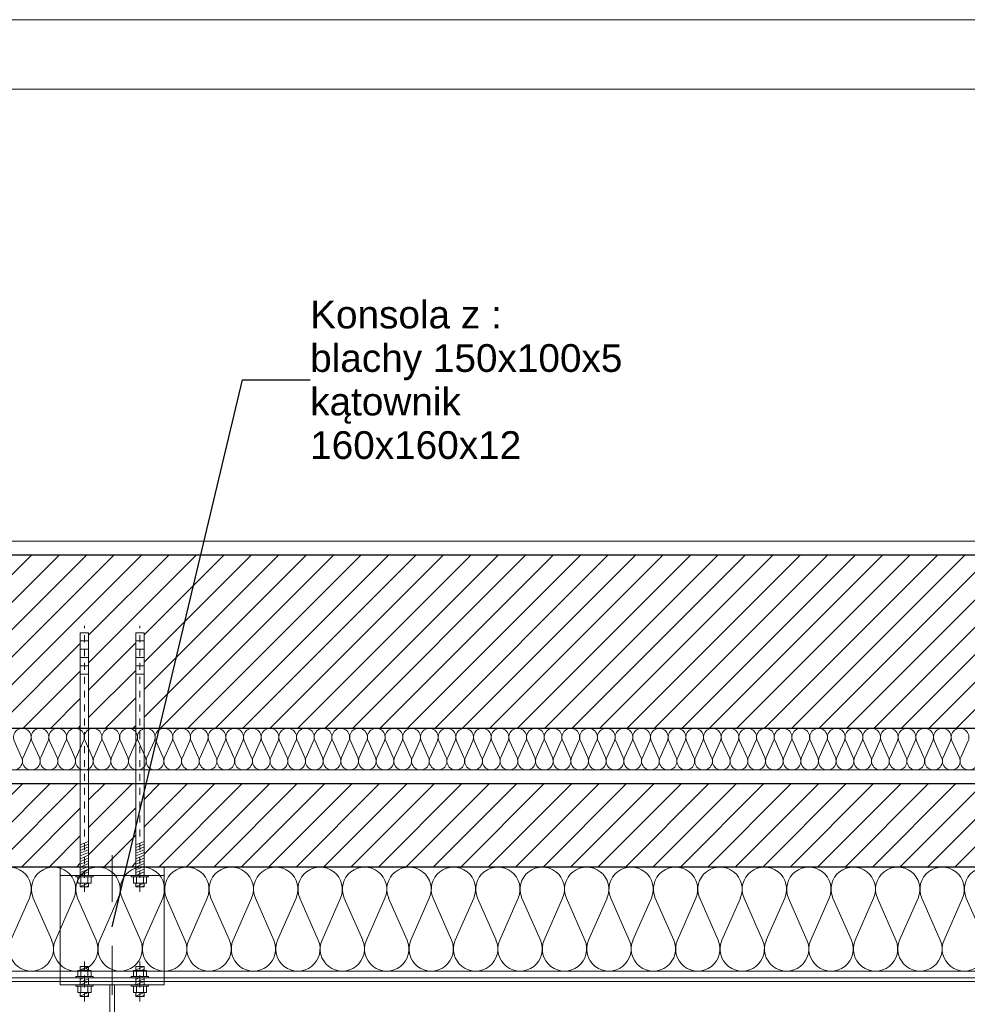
# Model space of a CAD drawing. Extents: x -72608 to -57388, y 19595 to 34464.
# Tile 9 of 12: x -67973 to -66606, y 33044 to 34464. Entities that reach past the tile are written whole.
import ezdxf

# ---------------------------------------------------------------- set-up
doc = ezdxf.new("R2010")
doc.units = 0
doc.header["$MEASUREMENT"] = 0
doc.linetypes.add('Dot & Dashed', pattern=[134.055552, 70.555553, -35.277777, 0, -28.222222])
doc.linetypes.add('Hidden Line', pattern=[20, 10, -10])
for name, color, linetype, lineweight, true_color in [('arch balustrady_Nr_Pióra__2', 7, 'Continuous', 13, 0x7f7f7f), ('arch izolacje_Nr_Pióra__9', 7, 'Continuous', 13, 0x3dad99), ('Arch styropian_Nr_Pióra__2', 7, 'Continuous', 13, 0x7f7f7f), ('INWENT.ŚCIANY_Nr_Pióra__2', 7, 'Continuous', 13, 0x7f7f7f)]:
    doc.layers.add(name, color=color, linetype=linetype, lineweight=lineweight, true_color=true_color)
for name, color, linetype, lineweight in [('arch balustrady_Nr_Pióra__21', 7, 'Continuous', 13), ('arch opisy_Nr_Pióra__21', 7, 'Continuous', 13), ('ARCH STAL_Nr_Pióra__6', 5, 'Continuous', 13), ('Arch styropian_Nr_Pióra__21', 7, 'Continuous', 13), ('ARCH TABELA_Nr_Pióra__21', 7, 'Continuous', 13), ('Arch wyposażenie_Nr_Pióra__6', 5, 'Continuous', 13), ('INWENT.ŚCIANY_Nr_Pióra__1', 7, 'Continuous', 25)]:
    doc.layers.add(name, color=color, linetype=linetype, lineweight=lineweight)
doc.layers.add('Arch styropian', color=7, linetype='Continuous')
doc.styles.add('GENERATED_STYLE_4', font='arial.ttf')
doc.dimstyles.new('GENERATED_STYLE__6', dxfattribs={"dimtxt": 0.18, "dimasz": 54.72, "dimexe": 0.18, "dimexo": 0.0625, "dimgap": 0.09, "dimtad": 0, "dimtih": 1, "dimtoh": 1, "dimdec": 4, "dimzin": 0, "dimdsep": 46, "dimcen": 0.09, "dimadec": 0, "dimazin": 0, "dimtfac": 1, "dimtdec": 4, "dimtmove": 0, "dimatfit": 3, "dimldrblk": 'ARROWHEAD_5', "dimfxl": 0, "dimtolj": 1, "dimtzin": 0, "dimarcsym": 0})
pattern_1 = [(45, (0, 0), (-19.79899, 19.79899), [])]

# ---------------------------------------------------------------- blocks, each defined once
blk = doc.blocks.new('InsulFib 11_7', base_point=(-69398.3, 33242.3))
at = {"layer": 'Arch styropian_Nr_Pióra__21', "linetype": 'Continuous'}
for p, q in [((-67985.4, 33137), (-67958.8, 33197.6)), ((-67953.4, 33197.6), (-67926.7, 33137)), ((-67921.3, 33137), (-67894.7, 33197.6)), ((-67889.3, 33197.6), (-67862.6, 33137)), ((-67857.2, 33137), (-67830.6, 33197.6)), ((-67825.2, 33197.6), (-67798.5, 33137)), ((-67793.1, 33137), (-67766.5, 33197.6)), ((-67761.1, 33197.6), (-67734.4, 33137)), ((-67729, 33137), (-67702.4, 33197.6)), ((-67697, 33197.6), (-67670.3, 33137)), ((-67664.9, 33137), (-67638.3, 33197.6)), ((-67632.9, 33197.6), (-67606.2, 33137)), ((-67600.8, 33137), (-67574.2, 33197.6)), ((-67568.8, 33197.6), (-67542.1, 33137)), ((-67536.7, 33137), (-67510.1, 33197.6)), ((-67504.7, 33197.6), (-67478, 33137)), ((-67472.6, 33137), (-67446, 33197.6)), ((-67440.6, 33197.6), (-67413.9, 33137)), ((-67408.6, 33137), (-67381.9, 33197.6)), ((-67376.5, 33197.6), (-67349.8, 33137)), ((-67344.5, 33137), (-67317.8, 33197.6)), ((-67312.4, 33197.6), (-67285.7, 33137)), ((-67280.4, 33137), (-67253.7, 33197.6)), ((-67248.3, 33197.6), (-67221.6, 33137)), ((-67216.3, 33137), (-67189.6, 33197.6)), ((-67184.2, 33197.6), (-67157.5, 33137)), ((-67152.2, 33137), (-67125.5, 33197.6)), ((-67120.1, 33197.6), (-67093.4, 33137)), ((-67088.1, 33137), (-67061.4, 33197.6)), ((-67056, 33197.6), (-67029.3, 33137)), ((-67024, 33137), (-66997.3, 33197.6)), ((-66991.9, 33197.6), (-66965.2, 33137)), ((-66959.9, 33137), (-66933.2, 33197.6)), ((-66927.8, 33197.6), (-66901.1, 33137)), ((-66895.8, 33137), (-66869.1, 33197.6)), ((-66863.7, 33197.6), (-66837.1, 33137)), ((-66831.7, 33137), (-66805, 33197.6)), ((-66799.6, 33197.6), (-66773, 33137)), ((-66767.6, 33137), (-66740.9, 33197.6)), ((-66735.5, 33197.6), (-66708.9, 33137)), ((-66703.5, 33137), (-66676.8, 33197.6)), ((-66671.4, 33197.6), (-66644.8, 33137)), ((-66639.4, 33137), (-66612.7, 33197.6)), ((-66607.3, 33197.6), (-66580.7, 33137))]:
    blk.add_line(p, q, dxfattribs=at)
for centre, start_param, end_param in [((-67988.1, 33210.4), 5.870392, 9.837571), ((-67924, 33210.4), 5.870392, 9.837571), ((-67859.9, 33210.4), 5.870392, 9.837571), ((-67795.8, 33210.4), 5.870392, 9.837571), ((-67731.7, 33210.4), 5.870392, 9.837571), ((-67667.6, 33210.4), 5.870392, 9.837571), ((-67603.5, 33210.4), 5.870392, 9.837571), ((-67539.4, 33210.4), 5.870392, 9.837571), ((-67475.3, 33210.4), 5.870392, 9.837571), ((-67411.2, 33210.4), 5.870392, 9.837571), ((-67347.1, 33210.4), 5.870392, 9.837571), ((-67283, 33210.4), 5.870392, 9.837571), ((-67218.9, 33210.4), 5.870392, 9.837571), ((-67154.9, 33210.4), 5.870392, 9.837571), ((-67090.8, 33210.4), 5.870392, 9.837571), ((-67026.7, 33210.4), 5.870392, 9.837571), ((-66962.6, 33210.4), 5.870392, 9.837571), ((-66898.5, 33210.4), 5.870392, 9.837571), ((-66834.4, 33210.4), 5.870392, 9.837571), ((-66770.3, 33210.4), 5.870392, 9.837571), ((-66706.2, 33210.4), 5.870392, 9.837571), ((-66642.1, 33210.4), 5.870392, 9.837571), ((-66578, 33210.4), 5.870392, 9.837571), ((-67956.1, 33124.2), 2.728799, 6.695979), ((-67892, 33124.2), 2.728799, 6.695979), ((-67827.9, 33124.2), 2.728799, 6.695979), ((-67763.8, 33124.2), 2.728799, 6.695979), ((-67699.7, 33124.2), 2.728799, 6.695979), ((-67635.6, 33124.2), 2.728799, 6.695979), ((-67571.5, 33124.2), 2.728799, 6.695979), ((-67507.4, 33124.2), 2.728799, 6.695979), ((-67443.3, 33124.2), 2.728799, 6.695979), ((-67379.2, 33124.2), 2.728799, 6.695979), ((-67315.1, 33124.2), 2.728799, 6.695979), ((-67251, 33124.2), 2.728799, 6.695979), ((-67186.9, 33124.2), 2.728799, 6.695979), ((-67122.8, 33124.2), 2.728799, 6.695979), ((-67058.7, 33124.2), 2.728799, 6.695979), ((-66994.6, 33124.2), 2.728799, 6.695979), ((-66930.5, 33124.2), 2.728799, 6.695979), ((-66866.4, 33124.2), 2.728799, 6.695979), ((-66802.3, 33124.2), 2.728799, 6.695979), ((-66738.2, 33124.2), 2.728799, 6.695979), ((-66674.1, 33124.2), 2.728799, 6.695979), ((-66610, 33124.2), 2.728799, 6.695979)]:
    blk.add_ellipse(centre, major_axis=(32, 0), ratio=0.995398, start_param=start_param, end_param=end_param, dxfattribs=at)
blk = doc.blocks.new('InsulFib 11_8', base_point=(-69398.3, 33442.3))
at = {"layer": 'Arch styropian_Nr_Pióra__2', "linetype": 'Continuous'}
for p, q in [((-67980.7, 33424.4), (-67970.1, 33400.2)), ((-67967.9, 33400.2), (-67957.3, 33424.4)), ((-67955.2, 33424.4), (-67944.5, 33400.2)), ((-67942.4, 33400.2), (-67931.8, 33424.4)), ((-67929.6, 33424.4), (-67919, 33400.2)), ((-67916.9, 33400.2), (-67906.3, 33424.4)), ((-67904.1, 33424.4), (-67893.5, 33400.2)), ((-67891.3, 33400.2), (-67880.7, 33424.4)), ((-67878.6, 33424.4), (-67868, 33400.2)), ((-67865.8, 33400.2), (-67855.2, 33424.4)), ((-67853.1, 33424.4), (-67842.4, 33400.2)), ((-67840.3, 33400.2), (-67829.7, 33424.4)), ((-67827.5, 33424.4), (-67816.9, 33400.2)), ((-67814.8, 33400.2), (-67804.2, 33424.4)), ((-67802, 33424.4), (-67791.4, 33400.2)), ((-67789.3, 33400.2), (-67778.6, 33424.4)), ((-67776.5, 33424.4), (-67765.9, 33400.2)), ((-67763.7, 33400.2), (-67753.1, 33424.4)), ((-67751, 33424.4), (-67740.3, 33400.2)), ((-67738.2, 33400.2), (-67727.6, 33424.4)), ((-67725.4, 33424.4), (-67714.8, 33400.2)), ((-67712.7, 33400.2), (-67702.1, 33424.4)), ((-67699.9, 33424.4), (-67689.3, 33400.2)), ((-67687.2, 33400.2), (-67676.5, 33424.4)), ((-67674.4, 33424.4), (-67663.8, 33400.2)), ((-67661.6, 33400.2), (-67651, 33424.4)), ((-67648.9, 33424.4), (-67638.3, 33400.2)), ((-67636.1, 33400.2), (-67625.5, 33424.4)), ((-67623.3, 33424.4), (-67612.7, 33400.2)), ((-67610.6, 33400.2), (-67600, 33424.4)), ((-67597.8, 33424.4), (-67587.2, 33400.2)), ((-67585.1, 33400.2), (-67574.4, 33424.4)), ((-67572.3, 33424.4), (-67561.7, 33400.2)), ((-67559.5, 33400.2), (-67548.9, 33424.4)), ((-67546.8, 33424.4), (-67536.2, 33400.2)), ((-67534, 33400.2), (-67523.4, 33424.4)), ((-67521.3, 33424.4), (-67510.6, 33400.2)), ((-67508.5, 33400.2), (-67497.9, 33424.4)), ((-67495.7, 33424.4), (-67485.1, 33400.2)), ((-67483, 33400.2), (-67472.4, 33424.4)), ((-67470.2, 33424.4), (-67459.6, 33400.2)), ((-67457.4, 33400.2), (-67446.8, 33424.4)), ((-67444.7, 33424.4), (-67434.1, 33400.2)), ((-67431.9, 33400.2), (-67421.3, 33424.4)), ((-67419.2, 33424.4), (-67408.5, 33400.2)), ((-67406.4, 33400.2), (-67395.8, 33424.4)), ((-67393.6, 33424.4), (-67383, 33400.2)), ((-67380.9, 33400.2), (-67370.3, 33424.4)), ((-67368.1, 33424.4), (-67357.5, 33400.2)), ((-67355.4, 33400.2), (-67344.7, 33424.4)), ((-67342.6, 33424.4), (-67332, 33400.2)), ((-67329.8, 33400.2), (-67319.2, 33424.4)), ((-67317.1, 33424.4), (-67306.5, 33400.2)), ((-67304.3, 33400.2), (-67293.7, 33424.4)), ((-67291.5, 33424.4), (-67280.9, 33400.2)), ((-67278.8, 33400.2), (-67268.2, 33424.4)), ((-67266, 33424.4), (-67255.4, 33400.2)), ((-67253.3, 33400.2), (-67242.6, 33424.4)), ((-67240.5, 33424.4), (-67229.9, 33400.2)), ((-67227.7, 33400.2), (-67217.1, 33424.4)), ((-67215, 33424.4), (-67204.4, 33400.2)), ((-67202.2, 33400.2), (-67191.6, 33424.4)), ((-67189.5, 33424.4), (-67178.8, 33400.2)), ((-67176.7, 33400.2), (-67166.1, 33424.4)), ((-67163.9, 33424.4), (-67153.3, 33400.2)), ((-67151.2, 33400.2), (-67140.5, 33424.4)), ((-67138.4, 33424.4), (-67127.8, 33400.2)), ((-67125.6, 33400.2), (-67115, 33424.4)), ((-67112.9, 33424.4), (-67102.3, 33400.2)), ((-67100.1, 33400.2), (-67089.5, 33424.4)), ((-67087.4, 33424.4), (-67076.7, 33400.2)), ((-67074.6, 33400.2), (-67064, 33424.4)), ((-67061.8, 33424.4), (-67051.2, 33400.2)), ((-67049.1, 33400.2), (-67038.5, 33424.4)), ((-67036.3, 33424.4), (-67025.7, 33400.2)), ((-67023.6, 33400.2), (-67012.9, 33424.4)), ((-67010.8, 33424.4), (-67000.2, 33400.2)), ((-66998, 33400.2), (-66987.4, 33424.4)), ((-66985.3, 33424.4), (-66974.6, 33400.2)), ((-66972.5, 33400.2), (-66961.9, 33424.4)), ((-66959.7, 33424.4), (-66949.1, 33400.2)), ((-66947, 33400.2), (-66936.4, 33424.4)), ((-66934.2, 33424.4), (-66923.6, 33400.2)), ((-66921.5, 33400.2), (-66910.8, 33424.4)), ((-66908.7, 33424.4), (-66898.1, 33400.2)), ((-66895.9, 33400.2), (-66885.3, 33424.4)), ((-66883.2, 33424.4), (-66872.6, 33400.2)), ((-66870.4, 33400.2), (-66859.8, 33424.4)), ((-66857.6, 33424.4), (-66847, 33400.2)), ((-66844.9, 33400.2), (-66834.3, 33424.4)), ((-66832.1, 33424.4), (-66821.5, 33400.2)), ((-66819.4, 33400.2), (-66808.7, 33424.4)), ((-66806.6, 33424.4), (-66796, 33400.2)), ((-66793.8, 33400.2), (-66783.2, 33424.4)), ((-66781.1, 33424.4), (-66770.5, 33400.2)), ((-66768.3, 33400.2), (-66757.7, 33424.4)), ((-66755.6, 33424.4), (-66744.9, 33400.2)), ((-66742.8, 33400.2), (-66732.2, 33424.4)), ((-66730, 33424.4), (-66719.4, 33400.2)), ((-66717.3, 33400.2), (-66706.7, 33424.4)), ((-66704.5, 33424.4), (-66693.9, 33400.2)), ((-66691.7, 33400.2), (-66681.1, 33424.4)), ((-66679, 33424.4), (-66668.4, 33400.2)), ((-66666.2, 33400.2), (-66655.6, 33424.4)), ((-66653.5, 33424.4), (-66642.8, 33400.2)), ((-66640.7, 33400.2), (-66630.1, 33424.4)), ((-66627.9, 33424.4), (-66617.3, 33400.2)), ((-66615.2, 33400.2), (-66604.6, 33424.4))]:
    blk.add_line(p, q, dxfattribs=at)
for centre, start_param, end_param in [((-67969, 33429.5), 5.870392, 9.837571), ((-67943.5, 33429.5), 5.870392, 9.837571), ((-67917.9, 33429.5), 5.870392, 9.837571), ((-67892.4, 33429.5), 5.870392, 9.837571), ((-67866.9, 33429.5), 5.870392, 9.837571), ((-67841.4, 33429.5), 5.870392, 9.837571), ((-67815.8, 33429.5), 5.870392, 9.837571), ((-67790.3, 33429.5), 5.870392, 9.837571), ((-67764.8, 33429.5), 5.870392, 9.837571), ((-67739.3, 33429.5), 5.870392, 9.837571), ((-67713.8, 33429.5), 5.870392, 9.837571), ((-67688.2, 33429.5), 5.870392, 9.837571), ((-67662.7, 33429.5), 5.870392, 9.837571), ((-67637.2, 33429.5), 5.870392, 9.837571), ((-67611.7, 33429.5), 5.870392, 9.837571), ((-67586.1, 33429.5), 5.870392, 9.837571), ((-67560.6, 33429.5), 5.870392, 9.837571), ((-67535.1, 33429.5), 5.870392, 9.837571), ((-67509.6, 33429.5), 5.870392, 9.837571), ((-67484, 33429.5), 5.870392, 9.837571), ((-67458.5, 33429.5), 5.870392, 9.837571), ((-67433, 33429.5), 5.870392, 9.837571), ((-67407.5, 33429.5), 5.870392, 9.837571), ((-67381.9, 33429.5), 5.870392, 9.837571), ((-67356.4, 33429.5), 5.870392, 9.837571), ((-67330.9, 33429.5), 5.870392, 9.837571), ((-67305.4, 33429.5), 5.870392, 9.837571), ((-67279.9, 33429.5), 5.870392, 9.837571), ((-67254.3, 33429.5), 5.870392, 9.837571), ((-67228.8, 33429.5), 5.870392, 9.837571), ((-67203.3, 33429.5), 5.870392, 9.837571), ((-67177.8, 33429.5), 5.870392, 9.837571), ((-67152.2, 33429.5), 5.870392, 9.837571), ((-67126.7, 33429.5), 5.870392, 9.837571), ((-67101.2, 33429.5), 5.870392, 9.837571), ((-67075.7, 33429.5), 5.870392, 9.837571), ((-67050.1, 33429.5), 5.870392, 9.837571), ((-67024.6, 33429.5), 5.870392, 9.837571), ((-66999.1, 33429.5), 5.870392, 9.837571), ((-66973.6, 33429.5), 5.870392, 9.837571), ((-66948.1, 33429.5), 5.870392, 9.837571), ((-66922.5, 33429.5), 5.870392, 9.837571), ((-66897, 33429.5), 5.870392, 9.837571), ((-66871.5, 33429.5), 5.870392, 9.837571), ((-66846, 33429.5), 5.870392, 9.837571), ((-66820.4, 33429.5), 5.870392, 9.837571), ((-66794.9, 33429.5), 5.870392, 9.837571), ((-66769.4, 33429.5), 5.870392, 9.837571), ((-66743.9, 33429.5), 5.870392, 9.837571), ((-66718.3, 33429.5), 5.870392, 9.837571), ((-66692.8, 33429.5), 5.870392, 9.837571), ((-66667.3, 33429.5), 5.870392, 9.837571), ((-66641.8, 33429.5), 5.870392, 9.837571), ((-66616.2, 33429.5), 5.870392, 9.837571), ((-67981.7, 33395.1), 2.728799, 6.695979), ((-67956.2, 33395.1), 2.728799, 6.695979), ((-67930.7, 33395.1), 2.728799, 6.695979), ((-67905.2, 33395.1), 2.728799, 6.695979), ((-67879.7, 33395.1), 2.728799, 6.695979), ((-67854.1, 33395.1), 2.728799, 6.695979), ((-67828.6, 33395.1), 2.728799, 6.695979), ((-67803.1, 33395.1), 2.728799, 6.695979), ((-67777.6, 33395.1), 2.728799, 6.695979), ((-67752, 33395.1), 2.728799, 6.695979), ((-67726.5, 33395.1), 2.728799, 6.695979), ((-67701, 33395.1), 2.728799, 6.695979), ((-67675.5, 33395.1), 2.728799, 6.695979), ((-67649.9, 33395.1), 2.728799, 6.695979), ((-67624.4, 33395.1), 2.728799, 6.695979), ((-67598.9, 33395.1), 2.728799, 6.695979), ((-67573.4, 33395.1), 2.728799, 6.695979), ((-67547.9, 33395.1), 2.728799, 6.695979), ((-67522.3, 33395.1), 2.728799, 6.695979), ((-67496.8, 33395.1), 2.728799, 6.695979), ((-67471.3, 33395.1), 2.728799, 6.695979), ((-67445.8, 33395.1), 2.728799, 6.695979), ((-67420.2, 33395.1), 2.728799, 6.695979), ((-67394.7, 33395.1), 2.728799, 6.695979), ((-67369.2, 33395.1), 2.728799, 6.695979), ((-67343.7, 33395.1), 2.728799, 6.695979), ((-67318.1, 33395.1), 2.728799, 6.695979), ((-67292.6, 33395.1), 2.728799, 6.695979), ((-67267.1, 33395.1), 2.728799, 6.695979), ((-67241.6, 33395.1), 2.728799, 6.695979), ((-67216, 33395.1), 2.728799, 6.695979), ((-67190.5, 33395.1), 2.728799, 6.695979), ((-67165, 33395.1), 2.728799, 6.695979), ((-67139.5, 33395.1), 2.728799, 6.695979), ((-67114, 33395.1), 2.728799, 6.695979), ((-67088.4, 33395.1), 2.728799, 6.695979), ((-67062.9, 33395.1), 2.728799, 6.695979), ((-67037.4, 33395.1), 2.728799, 6.695979), ((-67011.9, 33395.1), 2.728799, 6.695979), ((-66986.3, 33395.1), 2.728799, 6.695979), ((-66960.8, 33395.1), 2.728799, 6.695979), ((-66935.3, 33395.1), 2.728799, 6.695979), ((-66909.8, 33395.1), 2.728799, 6.695979), ((-66884.2, 33395.1), 2.728799, 6.695979), ((-66858.7, 33395.1), 2.728799, 6.695979), ((-66833.2, 33395.1), 2.728799, 6.695979), ((-66807.7, 33395.1), 2.728799, 6.695979), ((-66782.2, 33395.1), 2.728799, 6.695979), ((-66756.6, 33395.1), 2.728799, 6.695979), ((-66731.1, 33395.1), 2.728799, 6.695979), ((-66705.6, 33395.1), 2.728799, 6.695979), ((-66680.1, 33395.1), 2.728799, 6.695979), ((-66654.5, 33395.1), 2.728799, 6.695979), ((-66629, 33395.1), 2.728799, 6.695979), ((-66603.5, 33395.1), 2.728799, 6.695979)]:
    blk.add_ellipse(centre, major_axis=(12.8, 0), ratio=0.999923, start_param=start_param, end_param=end_param, dxfattribs=at)
blk = doc.blocks.new('ARROWHEAD_5')
at = {"color": 0, "linetype": 'Continuous', "lineweight": 0}
blk.add_line((0, 0), (-1, 0), dxfattribs=at)
blk.add_solid([(-1, 0.2679), (0, 0), (-1, -0.2679), (-1, 0.2679)], dxfattribs=at)

msp = doc.modelspace()

# ---------------------------------------------------------------- hatches: boundary and pattern name
at = {"layer": 'arch balustrady_Nr_Pióra__2', "linetype": 'Continuous'}
h = msp.add_hatch(dxfattribs=at)
h.set_pattern_fill('Fire_Proofing', color=256, style=0, pattern_type=2)
h.set_pattern_definition(pattern_1)
h.paths.add_polyline_path([(-69398.3, 33442.3), (-69108.7, 33442.3), (-69108.7, 33580.3), (-69102.7, 33580.3), (-69096.7, 33580.3), (-69096.7, 33442.3), (-69028.7, 33442.3), (-69028.7, 33580.3), (-69022.7, 33580.3), (-69016.7, 33580.3), (-69016.7, 33442.3), (-67885.4, 33442.3), (-67885.4, 33580.3), (-67879.4, 33580.3), (-67873.4, 33580.3), (-67873.4, 33442.3), (-67805.4, 33442.3), (-67805.4, 33580.3), (-67799.4, 33580.3), (-67793.4, 33580.3), (-67793.4, 33442.3), (-66352, 33442.3), (-66352, 33580.3), (-66346, 33580.3), (-66340, 33580.3), (-66340, 33442.3), (-66272, 33442.3), (-66272, 33580.3), (-66266, 33580.3), (-66260, 33580.3), (-66260, 33442.3), (-65128.7, 33442.3), (-65128.7, 33580.3), (-65122.7, 33580.3), (-65116.7, 33580.3), (-65116.7, 33442.3), (-65048.7, 33442.3), (-65048.7, 33580.3), (-65042.7, 33580.3), (-65036.7, 33580.3), (-65036.7, 33442.3), (-64020.1, 33442.3), (-64020.1, 33692.3), (-69398.3, 33692.3)], flags=0)
h = msp.add_hatch(dxfattribs=at)
h.set_pattern_fill('Fire_Proofing', color=256, style=0, pattern_type=2)
h.set_pattern_definition(pattern_1)
h.paths.add_polyline_path([(-69016.7, 33362.3), (-69016.7, 33242.3), (-68987.7, 33242.3), (-67885.4, 33242.3), (-67885.4, 33362.3)], flags=0)
h = msp.add_hatch(dxfattribs=at)
h.set_pattern_fill('Fire_Proofing', color=256, style=0, pattern_type=2)
h.set_pattern_definition(pattern_1)
h.paths.add_polyline_path([(-67839.4, 33242.3), (-67805.4, 33242.3), (-67805.4, 33362.3), (-67873.4, 33362.3), (-67873.4, 33242.3)], flags=0)
h = msp.add_hatch(dxfattribs=at)
h.set_pattern_fill('Fire_Proofing', color=256, style=0, pattern_type=2)
h.set_pattern_definition(pattern_1)
h.paths.add_polyline_path([(-67793.4, 33362.3), (-67793.4, 33242.3), (-67764.4, 33242.3), (-66352, 33242.3), (-66352, 33362.3)], flags=0)

# ---------------------------------------------------------------- linework, layer by layer
at = {"layer": 'arch balustrady_Nr_Pióra__21', "linetype": 'Hidden Line'}
for p, q in [((-67879.4, 33206.6), (-67879.4, 33590.3)), ((-67799.4, 33206.6), (-67799.4, 33590.3)), ((-67879.4, 33106), (-67879.4, 33072.3)), ((-67799.4, 33106), (-67799.4, 33072.3)), ((-67879.4, 33048.6), (-67879.4, 33082.3)), ((-67799.4, 33048.6), (-67799.4, 33082.3))]:
    msp.add_line(p, q, dxfattribs=at)
at = {"layer": 'arch balustrady_Nr_Pióra__21', "linetype": 'Continuous'}
for p, q in [((-67873.4, 33580.3), (-67885.4, 33580.3)), ((-67885.4, 33230.3), (-67885.4, 33580.3)), ((-67873.4, 33568.3), (-67885.4, 33568.3)), ((-67873.4, 33230.3), (-67873.4, 33580.3)), ((-67793.4, 33580.3), (-67805.4, 33580.3)), ((-67805.4, 33230.3), (-67805.4, 33580.3)), ((-67793.4, 33568.3), (-67805.4, 33568.3)), ((-67793.4, 33230.3), (-67793.4, 33580.3)), ((-67873.4, 33556.3), (-67885.4, 33556.3)), ((-67793.4, 33556.3), (-67805.4, 33556.3)), ((-67873.4, 33544.3), (-67885.4, 33544.3)), ((-67793.4, 33544.3), (-67805.4, 33544.3)), ((-67873.4, 33532.3), (-67885.4, 33532.3)), ((-67793.4, 33532.3), (-67805.4, 33532.3)), ((-67873.4, 33520.3), (-67885.4, 33520.3)), ((-67793.4, 33520.3), (-67805.4, 33520.3)), ((-67885.4, 33274.3), (-67873.4, 33279.3)), ((-67885.4, 33270.3), (-67873.4, 33275.3)), ((-67885.4, 33266.3), (-67873.4, 33271.3)), ((-67805.4, 33274.3), (-67793.4, 33279.3)), ((-67805.4, 33270.3), (-67793.4, 33275.3)), ((-67805.4, 33266.3), (-67793.4, 33271.3)), ((-67885.4, 33262.3), (-67873.4, 33267.3)), ((-67885.4, 33258.3), (-67873.4, 33263.3)), ((-67885.4, 33254.3), (-67873.4, 33259.3)), ((-67885.4, 33250.3), (-67873.4, 33255.3)), ((-67805.4, 33262.3), (-67793.4, 33267.3)), ((-67805.4, 33258.3), (-67793.4, 33263.3)), ((-67805.4, 33254.3), (-67793.4, 33259.3)), ((-67805.4, 33250.3), (-67793.4, 33255.3)), ((-67885.4, 33246.3), (-67873.4, 33251.3)), ((-67885.4, 33242.3), (-67873.4, 33247.3)), ((-67885.4, 33238.3), (-67873.4, 33243.3)), ((-67805.4, 33246.3), (-67793.4, 33251.3)), ((-67805.4, 33242.3), (-67793.4, 33247.3)), ((-67805.4, 33238.3), (-67793.4, 33243.3)), ((-67891.9, 33228.3), (-67891.9, 33230.3)), ((-67866.9, 33230.3), (-67891.9, 33230.3)), ((-67891.9, 33228.3), (-67866.9, 33228.3)), ((-67888.9, 33228.3), (-67888.9, 33219.3)), ((-67885.4, 33234.3), (-67873.4, 33239.3)), ((-67885.4, 33230.3), (-67873.4, 33235.3)), ((-67884.4, 33228.3), (-67884.4, 33219.3)), ((-67875.8, 33230.3), (-67873.4, 33231.3)), ((-67874.4, 33228.3), (-67874.4, 33219.3)), ((-67869.9, 33228.3), (-67869.9, 33219.3)), ((-67866.9, 33228.3), (-67866.9, 33230.3)), ((-67811.9, 33228.3), (-67811.9, 33230.3)), ((-67786.9, 33230.3), (-67811.9, 33230.3)), ((-67811.9, 33228.3), (-67786.9, 33228.3)), ((-67808.9, 33228.3), (-67808.9, 33219.3)), ((-67805.4, 33234.3), (-67793.4, 33239.3)), ((-67805.4, 33230.3), (-67793.4, 33235.3)), ((-67804.4, 33228.3), (-67804.4, 33219.3)), ((-67795.8, 33230.3), (-67793.4, 33231.3)), ((-67794.4, 33228.3), (-67794.4, 33219.3)), ((-67789.9, 33228.3), (-67789.9, 33219.3)), ((-67786.9, 33228.3), (-67786.9, 33230.3)), ((-67888.9, 33219.3), (-67869.9, 33219.3)), ((-67885.4, 33213.6), (-67885.4, 33219.3)), ((-67885.4, 33218.3), (-67883, 33219.3)), ((-67885.4, 33214.3), (-67873.4, 33219.3)), ((-67873.4, 33213.6), (-67885.4, 33213.6)), ((-67879.4, 33213.6), (-67879.4, 33219.3)), ((-67877.5, 33213.6), (-67873.4, 33215.3)), ((-67873.4, 33213.6), (-67873.4, 33219.3)), ((-67808.9, 33219.3), (-67789.9, 33219.3)), ((-67805.4, 33213.6), (-67805.4, 33219.3)), ((-67805.4, 33218.3), (-67803, 33219.3)), ((-67805.4, 33214.3), (-67793.4, 33219.3)), ((-67793.4, 33213.6), (-67805.4, 33213.6)), ((-67799.4, 33213.6), (-67799.4, 33219.3)), ((-67797.5, 33213.6), (-67793.4, 33215.3)), ((-67793.4, 33213.6), (-67793.4, 33219.3)), ((-67885.4, 33099), (-67885.4, 33093.3)), ((-67873.4, 33099), (-67885.4, 33099)), ((-67885.4, 33098), (-67883, 33099)), ((-67885.4, 33094), (-67873.4, 33099)), ((-67879.4, 33099), (-67879.4, 33093.3)), ((-67873.4, 33099), (-67873.4, 33093.3)), ((-67805.4, 33099), (-67805.4, 33093.3)), ((-67793.4, 33099), (-67805.4, 33099)), ((-67805.4, 33098), (-67803, 33099)), ((-67805.4, 33094), (-67793.4, 33099)), ((-67799.4, 33099), (-67799.4, 33093.3)), ((-67793.4, 33099), (-67793.4, 33093.3)), ((-67888.9, 33093.3), (-67869.9, 33093.3)), ((-67888.9, 33084.3), (-67888.9, 33093.3)), ((-67884.4, 33084.3), (-67884.4, 33093.3)), ((-67877.5, 33093.3), (-67873.4, 33095)), ((-67874.4, 33084.3), (-67874.4, 33093.3)), ((-67869.9, 33084.3), (-67869.9, 33093.3)), ((-67808.9, 33093.3), (-67789.9, 33093.3)), ((-67808.9, 33084.3), (-67808.9, 33093.3)), ((-67804.4, 33084.3), (-67804.4, 33093.3)), ((-67797.5, 33093.3), (-67793.4, 33095)), ((-67794.4, 33084.3), (-67794.4, 33093.3)), ((-67789.9, 33084.3), (-67789.9, 33093.3)), ((-67891.9, 33084.3), (-67866.9, 33084.3)), ((-67891.9, 33084.3), (-67891.9, 33082.3)), ((-67866.9, 33082.3), (-67891.9, 33082.3)), ((-67891.9, 33070.3), (-67891.9, 33072.3)), ((-67866.9, 33072.3), (-67891.9, 33072.3)), ((-67891.9, 33070.3), (-67866.9, 33070.3)), ((-67888.9, 33070.3), (-67888.9, 33061.3)), ((-67885.4, 33072.3), (-67885.4, 33082.3)), ((-67885.4, 33080.3), (-67880.6, 33082.3)), ((-67885.4, 33082.3), (-67885.4, 33072.3)), ((-67885.4, 33076.3), (-67873.4, 33081.3)), ((-67885.4, 33072.3), (-67873.4, 33077.3)), ((-67884.4, 33070.3), (-67884.4, 33061.3)), ((-67875.8, 33072.3), (-67873.4, 33073.3)), ((-67874.4, 33070.3), (-67874.4, 33061.3)), ((-67873.4, 33072.3), (-67873.4, 33082.3)), ((-67873.4, 33082.3), (-67873.4, 33072.3)), ((-67869.9, 33070.3), (-67869.9, 33061.3)), ((-67866.9, 33084.3), (-67866.9, 33082.3)), ((-67866.9, 33070.3), (-67866.9, 33072.3)), ((-67811.9, 33084.3), (-67786.9, 33084.3)), ((-67811.9, 33084.3), (-67811.9, 33082.3)), ((-67786.9, 33082.3), (-67811.9, 33082.3)), ((-67811.9, 33070.3), (-67811.9, 33072.3)), ((-67786.9, 33072.3), (-67811.9, 33072.3)), ((-67811.9, 33070.3), (-67786.9, 33070.3)), ((-67808.9, 33070.3), (-67808.9, 33061.3)), ((-67805.4, 33072.3), (-67805.4, 33082.3)), ((-67805.4, 33080.3), (-67800.6, 33082.3)), ((-67805.4, 33082.3), (-67805.4, 33072.3)), ((-67805.4, 33076.3), (-67793.4, 33081.3)), ((-67805.4, 33072.3), (-67793.4, 33077.3)), ((-67804.4, 33070.3), (-67804.4, 33061.3)), ((-67795.8, 33072.3), (-67793.4, 33073.3)), ((-67794.4, 33070.3), (-67794.4, 33061.3)), ((-67793.4, 33072.3), (-67793.4, 33082.3)), ((-67793.4, 33082.3), (-67793.4, 33072.3)), ((-67789.9, 33070.3), (-67789.9, 33061.3)), ((-67786.9, 33084.3), (-67786.9, 33082.3)), ((-67786.9, 33070.3), (-67786.9, 33072.3)), ((-67888.9, 33061.3), (-67869.9, 33061.3)), ((-67885.4, 33055.6), (-67885.4, 33061.3)), ((-67885.4, 33060.3), (-67883, 33061.3)), ((-67885.4, 33056.3), (-67873.4, 33061.3)), ((-67879.4, 33055.6), (-67879.4, 33061.3)), ((-67877.5, 33055.6), (-67873.4, 33057.3)), ((-67873.4, 33055.6), (-67873.4, 33061.3)), ((-67808.9, 33061.3), (-67789.9, 33061.3)), ((-67805.4, 33055.6), (-67805.4, 33061.3)), ((-67805.4, 33060.3), (-67803, 33061.3)), ((-67805.4, 33056.3), (-67793.4, 33061.3)), ((-67799.4, 33055.6), (-67799.4, 33061.3)), ((-67797.5, 33055.6), (-67793.4, 33057.3)), ((-67793.4, 33055.6), (-67793.4, 33061.3)), ((-67873.4, 33055.6), (-67885.4, 33055.6)), ((-67793.4, 33055.6), (-67805.4, 33055.6))]:
    msp.add_line(p, q, dxfattribs=at)
at = {"layer": 'arch izolacje_Nr_Pióra__9', "linetype": 'Continuous'}
msp.add_line((-63757.6, 33092.3), (-69398.3, 33092.3), dxfattribs=at)
at = {"layer": 'ARCH STAL_Nr_Pióra__6', "linetype": 'Continuous'}
for p, q in [((-69162.7, 33082.3), (-64982.7, 33082.3)), ((-69157.7, 33077.3), (-64987.7, 33077.3))]:
    msp.add_line(p, q, dxfattribs=at)
at = {"layer": 'ARCH TABELA_Nr_Pióra__21', "linetype": 'Continuous'}
for p, q in [((-72045.6, 34464.3), (-63657.6, 34464.3)), ((-71445.6, 34364.3), (-63757.6, 34364.3))]:
    msp.add_line(p, q, dxfattribs=at)
at = {"layer": 'Arch wyposażenie_Nr_Pióra__6', "linetype": 'Dot & Dashed'}
msp.add_line((-67839.4, 31582.3), (-67839.4, 33259.5), dxfattribs=at)
at = {"layer": 'Arch wyposażenie_Nr_Pióra__6', "linetype": 'Continuous'}
for p, q in [((-67914.4, 33242.3), (-67764.4, 33242.3)), ((-67914.4, 33230.3), (-67914.4, 33242.3)), ((-67764.4, 33242.3), (-67764.4, 33230.3)), ((-67914.4, 33230.3), (-67914.4, 33082.3)), ((-67764.4, 33230.3), (-67914.4, 33230.3)), ((-67764.4, 33082.3), (-67764.4, 33230.3)), ((-67914.4, 33082.3), (-67914.4, 33077.3)), ((-67764.4, 33082.3), (-67914.4, 33082.3)), ((-67914.4, 33077.3), (-67764.4, 33077.3)), ((-67914.4, 33077.3), (-67764.4, 33077.3)), ((-67914.4, 33072.3), (-67914.4, 33077.3)), ((-67764.4, 33072.3), (-67914.4, 33072.3)), ((-67835.9, 33072.3), (-67842.9, 33072.3)), ((-67842.9, 33072.3), (-67842.9, 32952.3)), ((-67835.9, 32952.3), (-67835.9, 33072.3)), ((-67764.4, 33077.3), (-67764.4, 33082.3)), ((-67764.4, 33077.3), (-67764.4, 33072.3))]:
    msp.add_line(p, q, dxfattribs=at)
at = {"layer": 'INWENT.ŚCIANY_Nr_Pióra__1', "linetype": 'Continuous'}
for p, q in [((-63757.6, 33692.3), (-69398.3, 33692.3)), ((-63757.6, 33442.3), (-69398.3, 33442.3)), ((-63757.6, 33362.3), (-69398.3, 33362.3)), ((-63757.6, 33242.3), (-69398.3, 33242.3))]:
    msp.add_line(p, q, dxfattribs=at)
at = {"layer": 'INWENT.ŚCIANY_Nr_Pióra__2', "linetype": 'Continuous'}
for p, q in [((-63757.6, 33712.3), (-69398.3, 33712.3)), ((-63757.6, 33382.3), (-69398.3, 33382.3))]:
    msp.add_line(p, q, dxfattribs=at)

# ---------------------------------------------------------------- block references
at = {"layer": 'Arch styropian', "color": 104, "linetype": 'Continuous', "lineweight": 13, "true_color": 0x029e21}
for name, p in [('InsulFib 11_8', (-69398.3, 33442.3)), ('InsulFib 11_7', (-69398.3, 33242.3))]:
    msp.add_blockref(name, p, dxfattribs=at)

# ---------------------------------------------------------------- texts
at = {"layer": 'arch opisy_Nr_Pióra__21', "linetype": 'Continuous', "insert": (-67553.8, 33944.7), "char_height": 40, "width": 485.892, "attachment_point": 4, "line_spacing_factor": 0.941249, "style": 'GENERATED_STYLE_4'}
msp.add_mtext('{Konsola z :\\Pblachy 150x100x5\\Pkątownik 160x160x12}', dxfattribs=at)

# ---------------------------------------------------------------- leaders
at = {"layer": 'arch opisy_Nr_Pióra__21', "linetype": 'Continuous', "annotation_type": 0, "has_hookline": 1, "hookline_direction": 0, "text_width": 444.1}
msp.add_leader([(-67839.4, 33156.3), (-67651.3, 33944.7), (-67553.9, 33944.7)], dimstyle='GENERATED_STYLE__6', dxfattribs=at)

doc.saveas('drawing.dxf')
